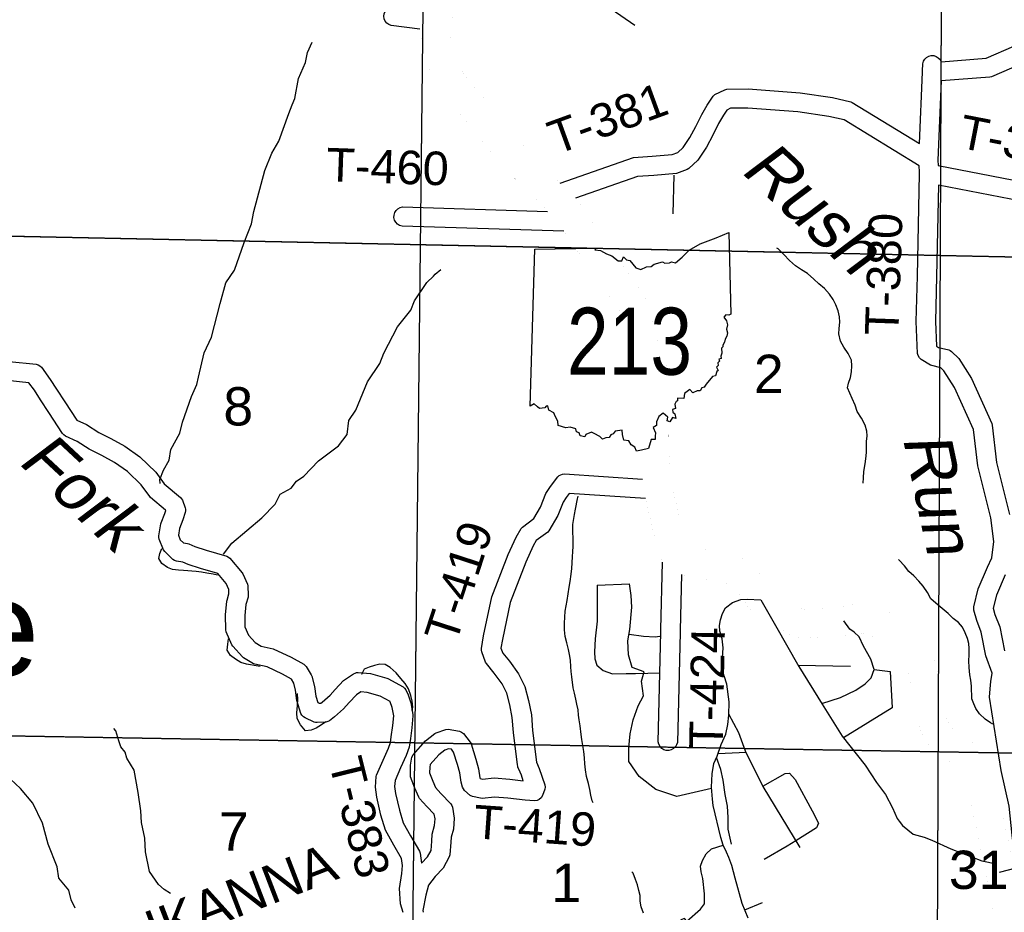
# Model space of a CAD drawing. Header units: feet. Extents: x -155 to 2562643, y -56 to 364810.
# Tile 67 of 121: x 2508509 to 2518785, y 267967 to 277287. Entities that reach past the tile are written whole.
import ezdxf
from ezdxf.enums import TextEntityAlignment as Align

# ---------------------------------------------------------------- set-up
doc = ezdxf.new("R2010")
doc.units = ezdxf.units.FT
doc.header["$MEASUREMENT"] = 0
doc.linetypes.add('HIDDEN2', pattern=[0.1875, 0.125, -0.0625])
doc.linetypes.add('water', pattern=[0])
for name, color, linetype in [('62', 7, 'Continuous'), ('CR-TEXT', 7, 'Continuous'), ('MTEXT', 2, 'Continuous'), ('RT-MKR', 7, 'Continuous'), ('SECTION', 8, 'HIDDEN2'), ('SECTION-TEXT', 8, 'Continuous'), ('STATE-RT', 2, 'Continuous'), ('STREET-RURAL', 14, 'Continuous'), ('TR-TEXT', 6, 'Continuous'), ('TWP-RD', 6, 'Continuous'), ('WATER-TEXT', 1, 'Continuous'), ('WATERWAY', 14, 'water')]:
    doc.layers.add(name, color=color, linetype=linetype)
doc.styles.add('ARIAL', font='arial.ttf')

# ---------------------------------------------------------------- blocks, each defined once
blk = doc.blocks.new('SR2')
at = {"layer": '62', "color": 0, "linetype": 'Continuous'}
blk.add_line((-812.7, -543.3), (-772.7, 884.1), dxfattribs=at)
for points in [[(-772.7, 884.1), (-218.9, 893.4), (-227.6, 876.1), (-175.3, 872.5), (-119.8, 842), (-72.9, 822.7), (-15.5, 777.4), (18.9, 777.9), (33.4, 815.1), (59.7, 786.4), (91, 781.2), (144.9, 712.9), (189.5, 698.1), (242.9, 721.5), (282.8, 725.4), (312, 748.5), (388, 768.3), (409.2, 756.5), (449.4, 758.8), (469.6, 767.6), (504.7, 759.8), (566.5, 811.7), (630.1, 872.9), (727.9, 930.6), (874, 985.3), (989.5, 1034.2), (1006.2, 293.5)], [(1006.2, 293.5), (989.2, 283.1), (962.6, 288), (944.8, 267.2), (966.9, 232.6), (977.3, 196), (968, 155.6), (977.2, 122.3), (970.9, 94.4), (954.3, 66.7), (948.5, 40.3), (934.3, 12.4), (935.5, -3.2), (922, -15.5), (924.4, -61.8), (917.6, -87.5), (919.9, -109.7), (898, -115.5), (903.1, -133.8), (889.1, -147.9), (892.1, -172.2), (876.3, -187.7), (891.6, -218.8), (879.3, -228.7), (869.1, -266.4), (840.9, -274.1), (784.6, -343.2), (764.7, -369.4), (742.4, -375.9), (730.1, -402.7), (702.6, -402.8), (661, -421.4), (634.1, -389.4), (587, -427.9), (581.6, -472.4), (522, -471), (524.3, -493.5), (511, -500.1), (498.9, -522.6), (505.9, -562.7), (478.1, -572.9), (481.5, -596.2), (499.3, -610.4), (507.3, -654.8), (477.6, -645.8), (453.3, -683.3), (428.4, -674.5), (436.5, -642.7), (394.3, -604.6), (354.4, -635.1), (333.6, -684), (333.4, -716.8), (303.6, -736.7), (322.7, -783.1), (319.2, -815.1), (319.8, -845.5), (282.6, -844.4), (260.1, -926.3)], [(260.1, -926.3), (195.5, -942), (150.6, -951.4), (134.8, -914.1), (102.7, -894.5), (81.8, -857), (35.8, -851.9), (24.9, -800.5), (19.7, -758.7), (-43.3, -769), (-60.6, -794.5), (-82.9, -801.4), (-95.9, -827.1), (-126.3, -829.3), (-159, -841.4), (-180.4, -816.2), (-233.9, -790.9), (-258, -777.8), (-308.3, -798.1), (-319.1, -822.1), (-359.1, -811.5), (-368.5, -784.7), (-392.8, -776.7), (-398.1, -748.2), (-449.9, -733.1), (-489.6, -739.1), (-559.5, -716.3), (-563.7, -678.8), (-587.5, -633.3), (-600, -601.6), (-644.2, -577.4), (-653.1, -539.8), (-667.3, -540.9), (-680.2, -556.2), (-729.3, -563.2), (-748.9, -547.8), (-776.4, -521.6), (-812.7, -543.3)]]:
    blk.add_lwpolyline(points, dxfattribs=at)
at = {"layer": 'RT-MKR', "color": 0, "linetype": 'Continuous'}
blk.add_lwpolyline([(-772.7, 884.1), (-218.9, 893.4), (-227.6, 876.1), (-175.3, 872.5), (-119.8, 842), (-72.9, 822.7), (-15.5, 777.4), (18.9, 777.9), (33.4, 815.1), (59.7, 786.4), (91, 781.2), (144.9, 712.9), (189.5, 698.1), (242.9, 721.5), (282.8, 725.4), (312, 748.5), (388, 768.3), (409.2, 756.5), (449.4, 758.8), (469.6, 767.6), (504.7, 759.8), (566.5, 811.7), (630.1, 872.9), (727.9, 930.6), (874, 985.3), (989.5, 1034.2), (1006.2, 293.5), (1006.2, 293.5), (989.2, 283.1), (962.6, 288), (944.8, 267.2), (966.9, 232.6), (977.3, 196), (968, 155.6), (977.2, 122.3), (970.9, 94.4), (954.3, 66.7), (948.5, 40.3), (934.3, 12.4), (935.5, -3.2), (922, -15.5), (924.4, -61.8), (917.6, -87.5), (919.9, -109.7), (898, -115.5), (903.1, -133.8), (889.1, -147.9), (892.1, -172.2), (876.3, -187.7), (891.6, -218.8), (879.3, -228.7), (869.1, -266.4), (840.9, -274.1), (784.6, -343.2), (764.7, -369.4), (742.4, -375.9), (730.1, -402.7), (702.6, -402.8), (661, -421.4), (634.1, -389.4), (587, -427.9), (581.6, -472.4), (522, -471), (524.3, -493.5), (511, -500.1), (498.9, -522.6), (505.9, -562.7), (478.1, -572.9), (481.5, -596.2), (499.3, -610.4), (507.3, -654.8), (477.6, -645.8), (453.3, -683.3), (428.4, -674.5), (436.5, -642.7), (394.3, -604.6), (354.4, -635.1), (333.6, -684), (333.4, -716.8), (303.6, -736.7), (322.7, -783.1), (319.2, -815.1), (319.8, -845.5), (282.6, -844.4), (260.1, -926.3), (260.1, -926.3), (195.5, -942), (150.6, -951.4), (134.8, -914.1), (102.7, -894.5), (81.8, -857), (35.8, -851.9), (24.9, -800.5), (19.7, -758.7), (-43.3, -769), (-60.6, -794.5), (-82.9, -801.4), (-95.9, -827.1), (-126.3, -829.3), (-159, -841.4), (-180.4, -816.2), (-233.9, -790.9), (-258, -777.8), (-308.3, -798.1), (-319.1, -822.1), (-359.1, -811.5), (-368.5, -784.7), (-392.8, -776.7), (-398.1, -748.2), (-449.9, -733.1), (-489.6, -739.1), (-559.5, -716.3), (-563.7, -678.8), (-587.5, -633.3), (-600, -601.6), (-644.2, -577.4), (-653.1, -539.8), (-667.3, -540.9), (-680.2, -556.2), (-729.3, -563.2), (-748.9, -547.8), (-776.4, -521.6), (-812.7, -543.3), (-812.7, -543.3), (-772.7, 884.1)], close=True, dxfattribs=at)
at = {"layer": 'RT-MKR', "color": 0}
blk.add_point((87.7, 47.6), dxfattribs=at)

msp = doc.modelspace()

# ---------------------------------------------------------------- linework, layer by layer
at = {"layer": 'SECTION'}
for points in [[(2512929.72, 296541.89), (2512599.21, 266897.37)], [(2518081.24, 266147.29), (2518210.11, 296510.46)], [(2496865.86, 270008.39), (2519631.75, 269617.84)]]:
    msp.add_lwpolyline(points, dxfattribs=at)
at = {"layer": 'SECTION', "flags": 128}
for points in [[(2524803.43, 274684.32), (2486692.51, 275474.87)], [(2516483.11, 274857.04), (2503006.41, 275136.53)]]:
    msp.add_lwpolyline(points, dxfattribs=at)
at = {"layer": 'STATE-RT', "color": 2, "linetype": 'Continuous', "const_width": 0.05}
for points in [[(2514150.84, 275579.27), (2514064.07, 275664.26), (2513887.69, 275841.72), (2513786.46, 275954.4), (2513635.05, 276127.23), (2513513.12, 276275.76), (2513386.88, 276427.01), (2513248.42, 276587.62), (2513157.06, 276701.06), (2513109.36, 276777.22), (2513066.02, 276861.56), (2513036.25, 276939.15), (2513011.88, 277035.62), (2512992.39, 277158.66), (2512982.03, 277224.98), (2512982.91, 277231.61), (2513009.16, 277285.4), (2513065.32, 277403.66)], [(2514017.05, 275285.22), (2513965.16, 275341.21), (2513852.71, 275451.36), (2513669.59, 275635.6), (2513562.04, 275755.3), (2513406.23, 275933.17), (2513282.02, 276084.46), (2513158.1, 276232.93), (2513017.92, 276395.54), (2512912.26, 276526.74), (2512848.34, 276628.78), (2512791.76, 276738.92), (2512749.77, 276848.35), (2512717.7, 276975.28), (2512696.03, 277112.04), (2512683.99, 277189.12)], [(2514759.38, 274781.57), (2514510.11, 275131.22), (2514320.52, 275426.9)], [(2514515.1, 274607.43), (2514261.55, 274963.08), (2514186.61, 275079.94)], [(2515007.67, 272488.47), (2514994.33, 272575.48), (2514983.24, 272787.7), (2514983.96, 273148.11), (2514990.35, 273474.29), (2514978.05, 273581.13), (2514939.07, 273708.47), (2514883.12, 273846.74), (2514847.71, 273948.98), (2514827.25, 274041.08), (2514808.62, 274167.94), (2514781.77, 274226.74), (2514572.18, 274527.35), (2514515.1, 274607.43)], [(2515218.2, 271621.5), (2515166.61, 271723.74), (2515132.21, 271893.89), (2515040.03, 272285.75)], [(2517004.17, 270847.71), (2516822.49, 270839.16), (2516680.54, 270823.82), (2516601.86, 270841), (2516511.54, 270883.98), (2516368.57, 270995.67), (2516243.72, 271070.45), (2516233.59, 271075.96), (2516155.69, 271095.1), (2516027.13, 271278.8), (2515938.02, 271371.22), (2515915.66, 271392.69), (2515913.63, 271393.95), (2515754.73, 271432.37), (2515440.82, 271483.92), (2515415.14, 271493.16)], [(2518632.8, 269626.13), (2518399.07, 269773.55), (2518249.15, 269878.73), (2518210.93, 269930.99), (2518171.42, 270025.84), (2518140.54, 270157.43), (2518086.01, 270492.93), (2518029.39, 270667.52), (2517988.49, 270761.64), (2517904.91, 270876.72), (2517802.19, 270981.16), (2517676.74, 271056.3), (2517480.97, 271144.88), (2517339.63, 271180.09), (2517254.75, 271186.54), (2517166.93, 271176.47), (2517081.09, 271157.74), (2517042.7, 271150.32), (2516988.75, 271147.31)], [(2518367.94, 269428.91), (2518036.27, 269661.61), (2517947.71, 269782.71), (2517885, 269933.28), (2517846.1, 270099.03), (2517793.57, 270422.19), (2517748.49, 270561.22), (2517726.45, 270611.94), (2517675.33, 270682.32), (2517615.17, 270743.48), (2517537.38, 270790.08), (2517382.07, 270860.34), (2517291.65, 270882.87), (2517260.51, 270885.24), (2517216.11, 270880.15), (2517141.55, 270863.88), (2517079.7, 270851.92), (2517005.49, 270847.77)], [(2518916.34, 268247.96), (2518904.19, 268351.82), (2518868.16, 268515.71), (2518632.8, 269626.13)], [(2518618.38, 268213.1), (2518607.97, 268302.06), (2518574.92, 268452.41), (2518367.94, 269428.91)]]:
    msp.add_lwpolyline(points, dxfattribs=at)
at = {"layer": 'STATE-RT', "color": 2, "linetype": 'Continuous'}
for points in [[(2515328.12, 272378.1, 0.05, 0.05, 0), (2515293.13, 272606.12, 0.05, 0.05, 0), (2515283.26, 272795.22, 0.05, 0.05, 0), (2515283.96, 273144.87, 0.05, 0.05, 0), (2515290.69, 273488.57, 0.05, 0.05, 0), (2515272.95, 273642.71, 0.05, 0.05, 0), (2515222.09, 273808.83, 0.05, 0.05, 0), (2515164.1, 273952.16, 0.05, 0.05, 0), (2515136.83, 274030.88, 0.05, 0.05, 0), (2515122.47, 274095.48, 0.05, 0.05, 0), (2515099.24, 274253.74, 0.05, 0.05, 0), (2515043.39, 274376.04, 0.05, 0.05, 0), (2514817.38, 274700.21, 0.05, 0.05, 0), (2514759.38, 274781.57, 0.05, 0.05, 0)], [(2516990.07, 271147.37, 0.05, 0.05, 0), (2516799.31, 271138.4, 0.05, 0.05, 0), (2516698.06, 271127.46, 0.05, 0.05, 0), (2516670.24, 271140.7, 0.05, 0.05, 0), (2516538.63, 271243.51, 0.05, 0.05, 0), (2516392.48, 271331.05, 0.05, 0.05, 0), (2516342.81, 271358.04, 0.05, 0.05, 0), (2516336.81, 271359.52, 0.05, 0.05, 0), (2516259.43, 271470.1, 0.05, 0.05, 0), (2516149.96, 271583.62, 0.05, 0.05, 0), (2516100.78, 271630.83, 0.05, 0.05, 0), (2516031.09, 271674.19, 0.05, 0.05, 0), (2515814.37, 271726.59, 0.05, 0.05, 0), (2515516.54, 271775.5, 0.05, 0.05, 0), (2515479.93, 271788.67, 0.05, 0.05, 0), (2515462.78, 271802.74, 0.05, 0.05, 0), (2515452.65, 271822.8, 0.05, 0.05, 0), (2515425.33, 271957.97, 0.05, 0.05, 0), (2515331.14, 272358.34, 0.05, 0.05, 0), (2515328.12, 272378.06, 0.05, 0.05, 0)], [(2518764.38, 267781.55, 0.05, 0.05, 0), (2518745.06, 267807.04, 0.05, 0.05, 0), (2518673.36, 267965.8, 0.05, 0.05, 0), (2518641.19, 268105.96, 0.05, 0.05, 0), (2518620.87, 268198.28, 0.05, 0.05, 0)]]:
    msp.add_lwpolyline(points, format="xyseb", dxfattribs=at)
at = {"layer": 'STREET-RURAL'}
for points in [[(2512943.31, 277532.29), (2513542.78, 277815.47), (2513821.07, 277776.49), (2514101.36, 277737.54), (2514233.64, 277711.91), (2514927.49, 277229.66)], [(2515328.82, 275260.53), (2515338.62, 275663.04)], [(2514536.25, 271381.03), (2514535.14, 271008.28), (2514514.63, 270821.54), (2514507.12, 270687.13), (2514512.49, 270613.09), (2514533.67, 270547.35), (2514598.62, 270490.42), (2514695.07, 270458.12), (2514838.84, 270458.76), (2514936.24, 270460.54)], [(2514536.25, 271381.03), (2514873.43, 271397.23)], [(2515728.42, 269260.48), (2515365.76, 269175.88), (2515148.72, 269250.06), (2514974.49, 269385.13), (2514867.76, 269541.49), (2514865.13, 269683.72), (2514878.4, 269830.25), (2514909.64, 269977.11), (2514962.87, 270122.37), (2515018.84, 270227.6), (2514998.03, 270381.52), (2515026.23, 270476.22), (2514901.54, 270524.03), (2514863.2, 270653.58), (2514854.51, 270799.71), (2514878.28, 270918.38), (2514895.95, 271151.16), (2514891.66, 271275.32), (2514873.43, 271397.23)], [(2516110.09, 267907.01), (2516049.38, 268058.2), (2515976.59, 268323.39), (2515940.21, 268454.98), (2515910.71, 268538.6), (2515885.68, 268596.26), (2515850.42, 268667.75), (2515826.94, 268749.48), (2515744.91, 269082.64), (2515737.73, 269146.63), (2515727.42, 269272.69), (2515734.81, 269413.1), (2515754.77, 269521.68), (2515787.3, 269598.42), (2515831.03, 269717.46), (2515878.94, 269826.55), (2515899.02, 269929.12), (2515909.22, 270025.49), (2515914.65, 270163.86), (2515887.29, 270347.72), (2515859.71, 270435.39), (2515846.66, 270493.27), (2515842.34, 270619.43), (2515850.28, 270729.8), (2515838.6, 270821.76), (2515817.12, 270903.53), (2515814.05, 270961.59), (2515822.92, 271021.87), (2515843.66, 271088.38), (2515876.53, 271147.09), (2515949.43, 271200.53), (2516034.68, 271234.16), (2516100.55, 271235.37), (2516244.72, 271229.5)], [(2516244.72, 271229.5), (2516397.22, 270960.22)], [(2517428.08, 270502.22), (2517390.15, 270609.74), (2517313.74, 270746.61), (2517270.04, 270841.99), (2517217.18, 270893.13), (2517172.7, 270922.37), (2517111.32, 271010.81)], [(2514868.8, 270871.07), (2515019.35, 270848.82), (2515141.27, 270843.04), (2515189.84, 270848.73)], [(2516397.22, 270960.22), (2516638.7, 270533.84), (2516883.62, 270139.55), (2517091.46, 269806.7), (2517332.72, 269502.51), (2517451.87, 269322.34), (2517544.03, 269197.78), (2517616.49, 269058.84), (2517666.51, 268945.53), (2517688.76, 268917.89)], [(2514936.24, 270460.54), (2515064.42, 270462.89), (2515189.32, 270467.06)], [(2516630.87, 270547.67), (2517177.85, 270535.71)], [(2516879.14, 270146.77), (2517076, 270211.21), (2517236.37, 270286.29), (2517333, 270352.19), (2517393.78, 270413.42), (2517428.08, 270502.22), (2517594.22, 270481.22), (2517613.19, 270102.82), (2517104.93, 269789.72)], [(2516653.66, 268642.4), (2516266.45, 269280.57), (2516156.58, 269498.99), (2516083.9, 269649.95), (2516014.47, 269841.06), (2515909.58, 270034.63)], [(2515797.21, 269625.4), (2516089.95, 269637.39)], [(2515938.07, 268679.38), (2515903.24, 268835.05), (2515902.98, 268957.28), (2515896.84, 269073.4), (2515872.59, 269197.2), (2515849.89, 269345.07), (2515825.82, 269458.85), (2515781.03, 269583.63)], [(2516265.22, 269283.02), (2516497.57, 269417.06), (2516543.49, 269417.91), (2516600.6, 269352.82), (2516780.38, 269025.47), (2516844.67, 268896.39), (2516823.56, 268849.92), (2516608.45, 268711.71), (2516517.61, 268658.18)], [(2517688.76, 268917.89), (2517723.73, 268874.44), (2517776.49, 268829.31), (2517833.23, 268784.26), (2517947.69, 268750.29), (2518028.13, 268719.7), (2518225.5, 268629.14), (2518551.34, 268502.85), (2518702.85, 268471.55)], [(2515469.69, 267873.23), (2515447.18, 267902.87), (2515407.51, 267888.12), (2515402.15, 267853.95), (2515424.74, 267820.3), (2515456.83, 267812.87), (2515466.29, 267841.1), (2515469.69, 267873.23), (2515615.12, 268000.14), (2515656.04, 268054.99), (2515656.08, 268161.2), (2515639.15, 268321.21), (2515621.92, 268389.03), (2515612.86, 268446.97), (2515635.71, 268507.51), (2515672.38, 268576.32), (2515727.31, 268629.43), (2515850.99, 268666.58)], [(2516517.61, 268658.18), (2516278.55, 268517.29)], [(2516076.24, 267991.32), (2516262.64, 268067.88)]]:
    msp.add_lwpolyline(points, dxfattribs=at)
at = {"layer": 'TWP-RD'}
for points in [[(2512385.66, 277226.07), (2512361.27, 277235.95), (2512340.25, 277251.82), (2512324.06, 277272.59), (2512313.8, 277296.83), (2512310.16, 277322.92), (2512313.4, 277349.05), (2512323.28, 277373.44), (2512339.15, 277394.46), (2512359.92, 277410.65), (2512384.16, 277420.91), (2512410.25, 277424.55), (2512724.27, 277385.66)], [(2514150.84, 275579.27), (2514916.48, 275848.24), (2515110.75, 275860.94), (2515319.05, 275878.43), (2515377.13, 275900.56), (2515432.72, 275951.52), (2515504.17, 276057), (2515564.3, 276172.61), (2515626.71, 276298.58), (2515683.76, 276395.18), (2515744.65, 276487.68), (2515764.73, 276505.38), (2515867.79, 276556), (2515889.52, 276561.18), (2516112.59, 276563.75), (2516652.64, 276524.31), (2516991.14, 276474.01), (2517181.68, 276428.88), (2517196.32, 276422.85), (2517898.38, 275993.76), (2517930.66, 276739.3), (2517930.12, 276746.46), (2517931.03, 276751.29), (2517932.67, 276826.97), (2517940.03, 276852.24), (2517953.68, 276874.75), (2517972.7, 276892.97), (2517995.79, 276905.64), (2518021.35, 276911.9), (2518047.69, 276911.33), (2518072.96, 276903.97), (2518095.47, 276890.32), (2518113.69, 276871.3), (2518126.26, 276848.39), (2518594.73, 276883.85), (2519461.95, 277259.61)], [(2512683.99, 277189.12), (2512385.66, 277226.07)], [(2519541.47, 277076.1), (2518651.14, 276690.32), (2518634.93, 276686.32), (2518126.9, 276647.86), (2518091.1, 275821.06), (2518094.82, 275763.36), (2520212.09, 275353.48)], [(2518028.41, 273675.52), (2518014.62, 273681.19), (2517916.59, 273739.81), (2517899.01, 273757.44), (2517886.28, 273778.86), (2517879.2, 273802.73), (2517865.68, 274134.88), (2517877.46, 274609.27), (2517899.94, 275677.38), (2517899.33, 275685.94), (2517899.39, 275686.25), (2517898.72, 275696.59), (2517898.71, 275696.62), (2517894.51, 275761.73), (2517112.37, 276239.76), (2516953.33, 276277.43), (2516630.62, 276325.39), (2516106.44, 276363.67), (2515925.63, 276361.59), (2515889.36, 276343.78), (2515853.5, 276289.29), (2515802.66, 276203.21), (2515742.64, 276082.06), (2515676.25, 275954.43), (2515585.16, 275819.94), (2515491.2, 275733.8), (2515475.06, 275723.84), (2515363.89, 275681.49), (2515125.63, 275661.48), (2514956.9, 275650.46), (2514310.13, 275423.24)], [(2520147.38, 275162.3), (2518097.49, 275559.14), (2518077.4, 274604.68), (2518065.78, 274136.47), (2518076.33, 273877.32), (2518098.01, 273864.36), (2518204.41, 273838.16), (2518220.44, 273831.07), (2518234.99, 273821.31), (2518311.42, 273747.83), (2518441.51, 273539.83), (2518655.17, 273070.03), (2518659.36, 273054.9), (2518703.95, 272663.71), (2518839.43, 272121.99)], [(2512499.1, 275131.52), (2512473.89, 275139.11), (2512451.51, 275152.96), (2512433.46, 275172.14), (2512421, 275195.33), (2512414.96, 275220.97), (2512415.77, 275247.29), (2512423.36, 275272.5), (2512437.21, 275294.88), (2512456.39, 275312.93), (2512479.58, 275325.39), (2512505.22, 275331.43), (2514017.05, 275285.22)], [(2514186.61, 275079.94), (2512499.1, 275131.52)], [(2508399.51, 273717.7), (2508681.22, 273688.39), (2508701.27, 273681.89), (2508719.52, 273671.35), (2508735.17, 273657.24), (2508827.58, 273529.75), (2508892.49, 273427.63), (2508981.07, 273297.41), (2509104.47, 273105.36), (2509205.21, 273059.12), (2509333.91, 272976.94), (2509460.58, 272914.76), (2509604.71, 272833.76), (2509763.45, 272723.2), (2509928.71, 272562.2), (2510017.11, 272438.94), (2510186.88, 272296.9), (2510197.95, 272283.84), (2510206.64, 272269.09), (2510235.92, 272191.69), (2510239.15, 272175.46)], [(2518629.35, 270214.09), (2518638, 270301.49), (2518638.01, 270301.52), (2518645.49, 270376.85), (2518656.36, 270463.52), (2518593.52, 270645.03), (2518544.57, 270892.44), (2518497.24, 271012.39), (2518467.52, 271121.54), (2518465.88, 271138.42), (2518467.11, 271155.34), (2518513.24, 271342.53), (2518610.18, 271572.15), (2518655.48, 271668.25), (2518674.03, 271836.77), (2518642.52, 272085), (2518506.73, 272627.97), (2518463.32, 273008.76), (2518264.93, 273444.99), (2518154.98, 273620.8), (2518122.04, 273652.47), (2518028.41, 273675.52)], [(2510108.95, 271650.56), (2510022.6, 271733.6), (2510010.82, 271750.98), (2509965.42, 271862.6), (2509961.72, 271880.51), (2509961.33, 271898.79), (2509981.32, 272022.07), (2509984.42, 272033.07), (2510024.71, 272131.25), (2510033.8, 272160.74), (2510031.88, 272165.82), (2509874.22, 272297.72), (2509865.64, 272306.97), (2509776.49, 272431.28), (2509635.65, 272568.48), (2509498.31, 272664.14), (2509367.45, 272737.68), (2509235.72, 272802.34), (2509109.21, 272883.12), (2508985.79, 272939.78), (2508970.3, 272950.84), (2508957.18, 272964.62), (2508814.23, 273187.09), (2508725.37, 273317.71), (2508662.06, 273417.32), (2508605.63, 273495.18), (2508376.8, 273518.98)], [(2513268.6, 269566.06), (2513296.32, 269466.24), (2513312.43, 269370.11), (2513314, 269364.35), (2513314.95, 269363.52), (2513338.87, 269358.06), (2513461.29, 269370.12), (2513623.86, 269356.42), (2513763.72, 269340.71), (2513744.4, 269398.32), (2513717.3, 269461.45), (2513715.56, 269464.29), (2513713.15, 269471.11), (2513709.27, 269480.15), (2513708.79, 269483.46), (2513708.56, 269484.11), (2513707.26, 269494.02), (2513705.5, 269506.21), (2513705.58, 269506.87), (2513661.29, 269845.27), (2513650.09, 270001.64), (2513622.92, 270132.49), (2513591.24, 270255.54), (2513543.22, 270351.8), (2513461.34, 270465.01), (2513379.96, 270563.72), (2513371.49, 270578.54), (2513331.68, 270688.04), (2513328.65, 270704.74), (2513328.48, 270721.7), (2513349.58, 270853.34), (2513436.97, 271260.1), (2513605.37, 271701.04), (2513690.72, 271884.24), (2513742.23, 271973.99), (2513755.93, 271989.4), (2513875.5, 272078.23), (2513944.17, 272196.06), (2514001.64, 272341.31), (2514047.86, 272414.27), (2514124.81, 272513.43), (2514139.65, 272526.31), (2514156.72, 272536.06), (2514175.37, 272542.3), (2514194.88, 272544.79), (2515007.71, 272488.47)], [(2515040.03, 272285.75), (2514244.08, 272340.9), (2514211.7, 272299.18), (2514180.68, 272250.2), (2514124.57, 272108.41), (2514032.87, 271951.06), (2514019.36, 271935.96), (2513900.19, 271847.42), (2513868.42, 271792.07), (2513789.67, 271623.04), (2513629.29, 271203.09), (2513546.22, 270816.48), (2513531.4, 270724.03), (2513550.65, 270671.08), (2513619.68, 270587.35), (2513714.88, 270455.74), (2513779.64, 270325.89), (2513817.78, 270177.79), (2513848.63, 270029.23), (2513860.36, 269865.4), (2513903.71, 269534.22), (2513931.42, 269469.69), (2513989.58, 269296.27), (2513991.9, 269274.67), (2513989.53, 269253.07), (2513966.78, 269185.75), (2513951.99, 269163.67), (2513931.94, 269146.21), (2513908.03, 269134.6), (2513881.91, 269129.64), (2513784.87, 269137.08), (2513604.3, 269157.36), (2513462.72, 269169.3), (2513334.23, 269156.63), (2513318.08, 269157.65), (2513233.94, 269176.88), (2513211.94, 269188.06), (2513152.43, 269239.8), (2513140.37, 269255.38), (2513131.58, 269273.02)], [(2510239.15, 272175.46), (2510239.67, 272158.91), (2510237.46, 272142.5), (2510213.17, 272063.69), (2510175.98, 271973.07), (2510164.7, 271903.49), (2510184.12, 271855.74), (2510217.43, 271823.71), (2510260.56, 271817.01), (2510272.6, 271813.56), (2510336.59, 271786.19), (2510453.7, 271748.48), (2510671.03, 271684.31), (2510688.48, 271675.15), (2510703.8, 271662.76), (2510829.31, 271512.08), (2510836.52, 271500.55), (2510885.17, 271392.41), (2510889.56, 271374.02), (2510894.18, 271273.64), (2510891.88, 271256.11), (2510868.31, 271181.69), (2510858.52, 271064.88), (2510859.43, 270947.8), (2510897.19, 270862.15), (2510966.43, 270785.03), (2511030.7, 270746.77), (2511156.07, 270718.6), (2511343, 270631.86), (2511473.26, 270558.02), (2511486.46, 270547.22), (2511497.64, 270534.34), (2511551.45, 270445.55), (2511557.15, 270431.98), (2511584.44, 270325.49), (2511598.39, 270222.05), (2511618.86, 270156.18), (2511634.16, 270149.49), (2511652.24, 270150.36), (2511666.22, 270161.53), (2511748.11, 270234.01), (2511801.45, 270293.75), (2511888.19, 270386.8), (2511897.25, 270394.46), (2511993.86, 270458.26), (2512009.19, 270465.04), (2512025.45, 270469.17), (2512042.19, 270470.54), (2512171.79, 270459.38), (2512341.07, 270412.52), (2512351.91, 270408.1), (2512510.06, 270320.89), (2512526.36, 270306.59), (2512539.21, 270289.15), (2512561.98, 270238.01), (2512591.73, 270154.56), (2512612.55, 270031.95), (2512613.1, 270019.49), (2512602.89, 269893.56), (2512586.47, 269782.1), (2512573.1, 269691.3), (2512542.01, 269605.6), (2512483.55, 269475.16), (2512426.04, 269343.87), (2512421.84, 269280.94), (2512431.84, 269205.68), (2512471.93, 269033.77), (2512511.1, 268901.62), (2512586.22, 268765.79), (2512681.84, 268603.98), (2512688.41, 268585.04), (2512702.39, 268481.4), (2512764.66, 268546.64), (2512801.71, 268613.68), (2512809.25, 268710.77), (2512812.35, 268783.73), (2512838.75, 268871.56), (2512843.29, 268941.7), (2512835.79, 268991), (2512756.43, 269071.97), (2512681.84, 269156.67), (2512673.35, 269170.11), (2512633.54, 269262.96), (2512589.06, 269381.51), (2512585.86, 269400.48), (2512588.4, 269503.85), (2512602.82, 269585.38), (2512615, 269610.46), (2512744.92, 269755.84), (2512840.52, 269832.24), (2512855.34, 269840.44), (2512954.61, 269875.16), (2512979.9, 269877.28), (2513098.76, 269857.05), (2513121.3, 269847.16), (2513140.77, 269832.1), (2513211.7, 269742.12), (2513220.36, 269725.51), (2513268.6, 269566.06)], [(2512511.96, 267963.64), (2512482.08, 268056.22), (2512473.98, 268214.87), (2512495.72, 268373.4), (2512504.23, 268454.31), (2512494.25, 268528.29), (2512412.58, 268666.51), (2512325.54, 268823.89), (2512278.49, 268982.6), (2512234.86, 269169.72), (2512220.96, 269274.36), (2512228.23, 269383.3), (2512232.35, 269400.15), (2512300.69, 269556.18), (2512356.51, 269680.71), (2512378.18, 269740.46), (2512386.78, 269798.84), (2512404.07, 269916.23), (2512412.24, 270016.95), (2512397.47, 270103.86), (2512376.16, 270163.65), (2512374.58, 270167.21), (2512270.74, 270224.47), (2512136.24, 270261.7), (2512068.04, 270267.57), (2512022.33, 270237.39), (2511949.21, 270158.95), (2511889.47, 270092.03), (2511794.99, 270008.42), (2511743.62, 269967.38), (2511724.91, 269957.98), (2511704.66, 269952.66), (2511612.71, 269948.21), (2511597.4, 269949.83), (2511582.52, 269953.77), (2511486.98, 269995.59), (2511469.55, 270008.21), (2511455.22, 270024.23), (2511444.62, 270042.94), (2511402.43, 270178.7), (2511387.8, 270287.16), (2511368.92, 270360.85), (2511344.53, 270401.1), (2511251.44, 270453.86), (2511091.33, 270528.16), (2510963.59, 270556.86), (2510948.9, 270562.71), (2510844.54, 270624.83), (2510832.84, 270634.45), (2510732.41, 270746.31), (2510723.82, 270759.61), (2510663.96, 270895.39), (2510659.67, 270915.38), (2510658.46, 271072.47), (2510670.41, 271215.12), (2510672.57, 271226.07), (2510693.17, 271291.09), (2510691.08, 271336.35), (2510662.53, 271399.81), (2510575.85, 271503.88), (2510394.72, 271557.36), (2510266.46, 271598.65), (2510211.25, 271622.27), (2510145.43, 271632.49), (2510126.25, 271639.67), (2510108.95, 271650.56)], [(2515201.11, 270918.59), (2515218.2, 271621.5)], [(2515415.14, 271493.16), (2515401.05, 270913.73), (2515400.76, 270901.87), (2515400.41, 270887.41), (2515372.55, 269741.43), (2515365.12, 269716.17), (2515351.41, 269693.7), (2515332.34, 269675.53), (2515309.23, 269662.93), (2515283.63, 269656.73), (2515257.31, 269657.37), (2515232.05, 269664.8), (2515209.58, 269678.51), (2515191.41, 269697.58), (2515178.81, 269720.69), (2515172.61, 269746.29), (2515200.47, 270892.27), (2515201.11, 270918.59)], [(2518792.84, 271490.59), (2518703.64, 271279.31), (2518669.53, 271140.89), (2518687.32, 271075.56), (2518737.25, 270949.02), (2518787.04, 270697.4)], [(2518734.33, 268385.75), (2518910.02, 268431.47), (2518868.31, 268771.92), (2518834.43, 269074.42), (2518751.02, 269448.14), (2518629.35, 270214.09)], [(2513131.58, 269273.02), (2513116.83, 269327.21), (2513100.8, 269422.84), (2513076.5, 269510.34), (2513037.12, 269640.52), (2513015.14, 269668.41), (2512984.29, 269673.66), (2512945.45, 269660.08), (2512882.87, 269610.06), (2512792.38, 269508.81), (2512787.97, 269483.88), (2512786.52, 269424.58), (2512819.18, 269337.53), (2512847.74, 269270.9), (2512902.99, 269208.16), (2513008.53, 269100.49), (2513019.75, 269082.87), (2513027.09, 269063.32), (2513044.27, 268950.38), (2513036.85, 268835.85), (2513011.11, 268750.19), (2513008.93, 268698.78), (2512998.6, 268565.87), (2512992.44, 268545.31), (2512927.2, 268427.26), (2512845.93, 268342.12), (2512776.01, 268250.42), (2512748.46, 268144.98), (2512714.57, 267987.03), (2512721.17, 267966.57)]]:
    msp.add_lwpolyline(points, dxfattribs=at)
at = {"layer": 'WATERWAY'}
for points in [[(2509975.93, 272443.56), (2509972.02, 272485.01), (2510010.12, 272584.02), (2510068.07, 272689.4), (2510086.03, 272798.1), (2510180.67, 272970.36), (2510206.54, 273083.21), (2510303.4, 273351.85), (2510358.94, 273479.27), (2510373.54, 273553.79), (2510432.75, 273807.73), (2510509.58, 273971.65), (2510600.94, 274322.49), (2510660.81, 274540.31), (2510750.23, 274670.32), (2510852.68, 274961.14), (2510926.96, 275155.12), (2510952.53, 275284.03), (2511068.4, 275713.58), (2511140.94, 275893.48), (2511212.48, 276019.17), (2511316.99, 276306.01), (2511353.21, 276398.97), (2511379.92, 276465.67), (2511418.03, 276673.08), (2511490.8, 276840.94), (2511512.86, 276943.69), (2511562.73, 277053.67)], [(2517313.25, 272447.5), (2517315.8, 272501.7), (2517319.7, 272568.1), (2517331.11, 272650.8), (2517339.48, 272703.28), (2517345.45, 272767.73), (2517345.41, 272831.99), (2517347.75, 272884.28), (2517351.98, 272940.64), (2517350.38, 272990.8), (2517332.35, 273052.47), (2517293.89, 273125.54), (2517249.48, 273196.41), (2517227.31, 273261.97), (2517196.93, 273333.29), (2517149.3, 273442.22), (2517159.73, 273492.75), (2517180, 273549.63), (2517190.11, 273610.2), (2517192.13, 273672.52), (2517188.21, 273732.64), (2517153.95, 273799.82), (2517109.66, 273866.68), (2517075.53, 273929.85), (2517059, 274007.63), (2517061.28, 274061.93), (2517067.19, 274128.39), (2517065.4, 274184.56), (2517049.38, 274246.3), (2517049.38, 274246.3), (2517025.27, 274309.79), (2516999.42, 274365.19), (2516959.46, 274422.14), (2516907.48, 274478.72), (2516849.67, 274529.08), (2516797.93, 274577.62), (2516729.84, 274635.69), (2516668.34, 274675.89), (2516604.77, 274718.03), (2516542.82, 274772.27), (2516482.62, 274834.61), (2516424.55, 274892.99), (2516410.26, 274900.57)], [(2510637.33, 271706.56), (2510722.67, 271819.5), (2511037.15, 272083.87), (2511176.2, 272228.79), (2511226.16, 272334.03), (2511340.77, 272396.23), (2511399.34, 272467.49), (2511474.24, 272518.97), (2511628.91, 272682.22), (2511835.61, 272838.34), (2511927.25, 272956.35), (2511942.52, 273103.14), (2512018.42, 273208.83), (2512138.7, 273505.98), (2512268.92, 273696.91), (2512308.87, 273803.99), (2512451.47, 274081.45), (2512592.04, 274252.49), (2512628.14, 274351.47), (2512756.33, 274544.37), (2512827.01, 274607.82), (2512844.56, 274630.2), (2512905.53, 274679.43)], [(2514492.2, 269110.52), (2514484.68, 269129.65), (2514470.66, 269191.45), (2514458.85, 269247.3), (2514444.7, 269313.12), (2514424.35, 269384.76), (2514414.09, 269454.72), (2514406.09, 269516.72), (2514402.04, 269580.85), (2514395.98, 269644.92), (2514385.91, 269708.86), (2514375.91, 269770.79), (2514370.23, 269822.82), (2514357.33, 269912.77), (2514347.26, 269976.71), (2514341.65, 270026.74), (2514335.91, 270080.77), (2514323.96, 270140.63), (2514312.27, 270192.47), (2514298.26, 270254.28), (2514284.43, 270310.06), (2514272.7, 270426.16), (2514264.96, 270480.13), (2514259.35, 270530.16), (2514257.17, 270598.37), (2514247.17, 270660.3), (2514235.48, 270712.14), (2514219.2, 270781.9), (2514201.05, 270847.59), (2514194.86, 270915.67), (2514194.62, 270985.95), (2514196.65, 271048.26), (2514202.62, 271112.72), (2514210.92, 271167.2), (2514223.23, 271221.82), (2514233.02, 271292.42), (2514244.88, 271361.08), (2514253.06, 271419.57), (2514264.6, 271498.26), (2514270.76, 271556.7), (2514274.86, 271617.07), (2514278.83, 271681.46), (2514281.24, 271731.74), (2514285.46, 271788.11), (2514285.67, 271844.34), (2514281.83, 271964.71), (2514282.24, 272014.93), (2514298.96, 272119.89), (2514309.2, 272176.44), (2514329.81, 272285.55), (2514337.22, 272312.68)], [(2510573.72, 271486.11), (2510526.98, 271499), (2510462.43, 271508.99), (2510407.97, 271517.28), (2510351.57, 271523.51), (2510218.71, 271535.32), (2510166.38, 271539.66), (2510103.9, 271547.7), (2510053.06, 271568.16), (2509993.5, 271610.44), (2509959.75, 271661.57), (2509972.13, 271714.18), (2509991.54, 271764.97)], [(2518664.3, 269929.75), (2518639.85, 269945.55), (2518586.44, 269984.01), (2518526.49, 270038.31), (2518488.61, 270093.33), (2518464.88, 270144.78), (2518447.18, 270196.43), (2518443.02, 270326.82), (2518434.96, 270390.83), (2518425.14, 270446.74), (2518418.7, 270522.85), (2518414.52, 270590.99), (2518416.48, 270655.31), (2518416.44, 270719.57), (2518412.71, 270773.67), (2518401.02, 270825.51), (2518375.03, 270884.92), (2518347.11, 270942.27), (2518305.34, 270993.14), (2518251.8, 271035.61), (2518197.93, 271088.1), (2518136.11, 271138.33), (2518070.09, 271194.45), (2518018.48, 271238.99), (2517982.22, 271306.1), (2517938, 271370.96), (2517894.1, 271425.78), (2517840.17, 271480.28), (2517788.56, 271524.81), (2517742.46, 271585.59), (2517688.41, 271644.1), (2517680.96, 271649.68)], [(2509087.25, 268010.04), (2509046.59, 268097.16), (2509022.76, 268199.12), (2508918.69, 268323.78), (2508898.6, 268439.86), (2508806.4, 268679.14), (2508746.49, 268898.91), (2508646.86, 269107.95), (2508516.33, 269260.26), (2508359.98, 269406.1), (2508249.93, 269530.66), (2508168.21, 269633.63), (2508139.61, 269669.27), (2508133.82, 269767.52), (2508115.8, 269879.62), (2508086.92, 270039.7), (2508069.31, 270238.12), (2508023.58, 270446.09), (2507939.84, 270659.42), (2507926.85, 270823.8), (2507908.43, 271066.36), (2507909.66, 271216.93), (2507908.04, 271305.22)], [(2511016.99, 270534.46), (2510997.3, 270536.1), (2510876.22, 270556.31), (2510817.42, 270574.51), (2510762.07, 270610.89), (2510708.71, 270647.34), (2510674.77, 270704.49), (2510680.87, 270764.93), (2510687.1, 270821.36), (2510687.36, 270822.4)], [(2512603.98, 270075.35), (2512610.71, 270109.84), (2512604.72, 270171.9), (2512590.83, 270229.7), (2512566.47, 270301.21), (2512530.59, 270356.29), (2512486.81, 270407.1), (2512436.77, 270465.74), (2512376.7, 270524.06), (2512321.53, 270554.42), (2512269.27, 270556.77), (2512211.43, 270544.87), (2512155.8, 270527.02), (2512104.3, 270505.29), (2512075.95, 270450.16), (2512075.57, 270449.57)], [(2511705.69, 269955.03), (2511659.14, 269924.73), (2511602.07, 269888.76), (2511550.57, 269867.03), (2511492.49, 269863.16), (2511438.3, 269925.68), (2511406.18, 269988.92), (2511402.25, 270049.04), (2511407.84, 270125.52), (2511411.81, 270189.91), (2511407.95, 270248.03), (2511407.64, 270249.97)], [(2510082.41, 268161.58), (2510018.54, 268206.27), (2509957.76, 268255.41), (2509865.44, 268392.31), (2509821.75, 268598.31), (2509815.15, 268740.71), (2509780.21, 268904.71), (2509774.01, 269025.04), (2509744.54, 269217.23), (2509702.33, 269451.35), (2509626.19, 269576.5), (2509609.05, 269640.44), (2509564.16, 269693.86), (2509543.07, 269755.72), (2509513.19, 269861.59), (2509490.8, 269885.29)], [(2515017.86, 267957.9), (2514995.63, 268025.46), (2514985.75, 268083.38), (2514983.9, 268141.56), (2514972.21, 268193.4), (2514956.25, 268253.13), (2514936.35, 268310.73), (2514912.18, 268376.23), (2514898.16, 268389.87)]]:
    msp.add_lwpolyline(points, dxfattribs=at)

# ---------------------------------------------------------------- block references
at = {"layer": 'RT-MKR', "xscale": 1.150001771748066, "yscale": 1.150001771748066}
msp.add_blockref('SR2', (2514772.5, 273875.07), dxfattribs=at)

# ---------------------------------------------------------------- texts
at = {"layer": 'CR-TEXT', "style": 'ARIAL'}
msp.add_text('ALIKANNA', height=400, rotation=21, dxfattribs=at).set_placement((2509321.63, 267222.34), align=Align.BOTTOM_LEFT)
at = {"layer": 'MTEXT', "style": 'ARIAL'}
msp.add_text('Wintersville', height=1000, dxfattribs=at).set_placement((2508714.39, 271435.4), align=Align.TOP_RIGHT)
at = {"layer": 'RT-MKR', "style": 'ARIAL', "width": 0.8}
msp.add_text('213', height=700, dxfattribs=at).set_placement((2514873.3, 273929.86), align=Align.MIDDLE)
at = {"layer": 'SECTION-TEXT', "style": 'ARIAL'}
for s, p in [('2', (2516326.63, 273269.02)), ('8', (2510789.82, 272930.11)), ('7', (2510742.6, 268490.84)), ('31', (2518517.06, 268090.4)), ('1', (2514212.89, 267954.21))]:
    msp.add_text(s, height=400, dxfattribs=at).set_placement(p, align=Align.BOTTOM_CENTER)
at = {"layer": 'TR-TEXT', "style": 'ARIAL'}
for s, rotation, p in [('T-381', 20, (2514140.69, 275775.12)), ('T-381', 349, (2518273.63, 275850.99)), ('T-460', 358, (2511700.63, 275494.95)), ('T-380', 88, (2517783.31, 273983.02)), ('T-419', 72, (2513160.13, 270725.82)), ('T-424', 88.897728, (2515949.82, 269661.67)), ('T-383', 284, (2511630.7, 269511.62)), ('T-419', 356, (2513230.18, 268635.99))]:
    msp.add_text(s, height=350, rotation=rotation, dxfattribs=at).set_placement(p, align=Align.BOTTOM_LEFT)
at = {"layer": 'WATER-TEXT', "style": 'ARIAL', "oblique": 10}
for s, rotation, p in [('Rush', 317, (2516516.08, 275036.86)), ('Run', 282, (2517709.69, 272265.2))]:
    msp.add_text(s, height=500, rotation=rotation, dxfattribs=at).set_placement(p, align=Align.BOTTOM_CENTER)
msp.add_text('Fork', height=500, rotation=317, dxfattribs=at).set_placement((2509332.85, 272552.43), align=Align.TOP_CENTER)

doc.saveas('drawing.dxf')
